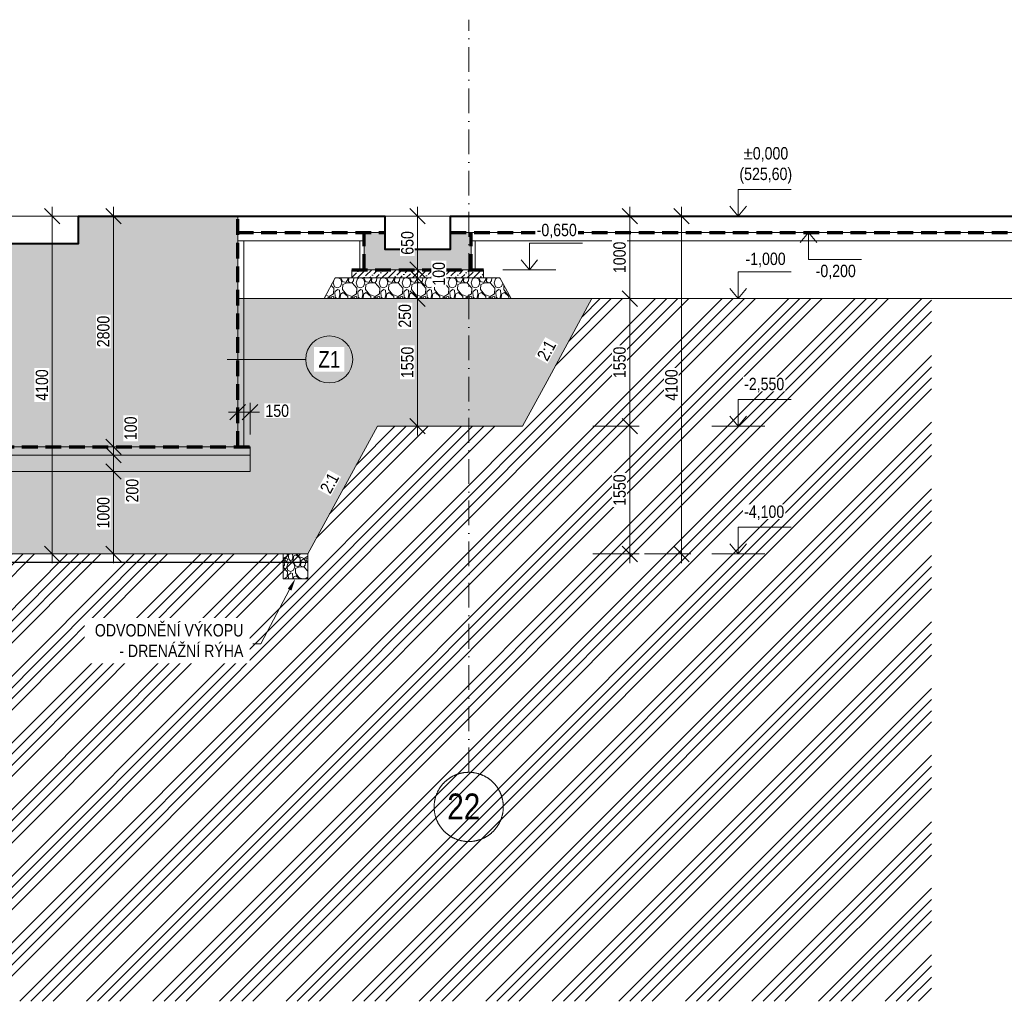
# Model space of a CAD drawing. Header units: millimetres. Extents: x -2694 to 670324, y -147023 to 76385.
# Tile 42 of 51: x 552148 to 564105, y -147023 to -135108. Entities that reach past the tile are written whole.
import ezdxf
from ezdxf import colors
from ezdxf.entities.mleader import LeaderData, LeaderLine
from ezdxf.math import Vec2, Vec3

# ---------------------------------------------------------------- set-up
doc = ezdxf.new("R2010")
doc.units = ezdxf.units.MM
doc.header["$LTSCALE"] = 10
for name, pattern in [('Cerchovana 2x', [0.5, 0.3, -0.1, 0, -0.1]), ('DASHDOT', [25.4, 12.7, -6.35, 0, -6.35]), ('ČÁRKOVANÁ', [19.05, 12.7, -6.35])]:
    doc.linetypes.add(name, pattern=pattern)
doc.layers.get('0').update_dxf_attribs({"lineweight": 20})
doc.layers.get('Defpoints').update_dxf_attribs({"lineweight": 20})
for name, color, linetype, lineweight in [('_A_OSY_HPFM', 253, 'DASHDOT', 13), ('A_CARK', 72, 'ČÁRKOVANÁ', 20), ('A_KOTY', 7, 'Continuous', 13), ('A_LEGENDY', 21, 'Continuous', 13), ('A_TENKA', 4, 'Continuous', 20), ('A_TENKA_ZEMNI_PRACE', 31, 'Continuous', 20), ('A_TUCNA', 1, 'Continuous', 40)]:
    doc.layers.add(name, color=color, linetype=linetype, lineweight=lineweight)
doc.layers.add('A_SRAF', color=8, linetype='Continuous', lineweight=13, transparency=0.3)
doc.layers.add('A_SRAFY_ZB', color=7, linetype='Continuous', lineweight=13, true_color=0xc8c8c8, transparency=0.3)
doc.styles.add('KÓTY', font='ARIALN.TTF')
doc.linetypes.add('CIKCAK', pattern='A,0.00254,-5.08,[131,ltypeshp.shx,S=5.08,R=0,X=-5.08,Y=0],-10.16,[131,ltypeshp.shx,S=5.08,R=180,X=5.08,Y=0],-5.08', length=20.32254)
doc.dimstyles.new('INPROS - 75', dxfattribs={"dimscale": 75, "dimtxt": 2, "dimasz": 2.5, "dimexe": 1.5, "dimexo": 2, "dimtad": 1, "dimdec": 0, "dimrnd": 5, "dimtxsty": 'KÓTY', "dimblk": 'OBLIQUE', "dimcen": 2.5, "dimdle": 1.5, "dimadec": 0, "dimazin": 0, "dimtfac": 1, "dimtdec": 0, "dimtmove": 2, "dimatfit": 3, "dimldrblk": 'OBLIQUE', "dimfxl": 6, "dimfxlon": 1, "dimtfill": 1, "dimlwd": -1, "dimlwe": -1, "dimarcsym": 0})

# ---------------------------------------------------------------- blocks, each defined once
blk = doc.blocks.new('_Oblique')
at = {"color": 0, "linetype": 'ByBlock', "lineweight": -2}
blk.add_line((-0.5, -0.5), (0.5, 0.5), dxfattribs=at)
blk = doc.blocks.new('*D339')
at = {"layer": 'A_KOTY', "color": 0, "transparency": 16777216}
for p, q in [((553288, -140181), (553288, -140506)), ((553738, -140293), (553175, -140293)), ((553288, -140393), (553400, -140393))]:
    blk.add_line(p, q, dxfattribs=at)
at = {"layer": 'Defpoints', "color": 0, "transparency": 16777216}
for p in [(600008, -140293), (553288, -140393), (553288, -140393)]:
    blk.add_point(p, dxfattribs=at)
at = {"layer": 'A_KOTY', "color": 0, "transparency": 16777216, "xscale": 187.5, "yscale": 187.5, "zscale": 187.5, "rotation": 270}
blk.add_blockref('_Oblique', (553288, -140393), dxfattribs=at)
at = {"layer": 'A_KOTY', "color": 0, "transparency": 16777216, "insert": (553496, -140068), "char_height": 150, "attachment_point": 5, "rotation": 90, "style": 'KÓTY', "bg_fill": 3, "box_fill_scale": 1.1, "bg_fill_color": 256, "bg_fill_true_color": 13158600, "bg_fill_transparency": 0}
blk.add_mtext('100', dxfattribs=at)
at = {"layer": 'A_KOTY', "color": 0, "transparency": 16777216, "xscale": 187.5, "yscale": 187.5, "zscale": 187.5, "rotation": 90}
blk.add_blockref('_Oblique', (553288, -140293), dxfattribs=at)
blk = doc.blocks.new('*D340')
at = {"layer": 'A_KOTY', "color": 0, "transparency": 16777216}
for p, q in [((553288, -140281), (553288, -140706)), ((553288, -140393), (553400, -140393)), ((553738, -140593), (553175, -140593))]:
    blk.add_line(p, q, dxfattribs=at)
at = {"layer": 'Defpoints', "color": 0, "transparency": 16777216}
for p in [(553288, -140393), (553288, -140593), (601125, -140593)]:
    blk.add_point(p, dxfattribs=at)
at = {"layer": 'A_KOTY', "color": 0, "transparency": 16777216, "xscale": 187.5, "yscale": 187.5, "zscale": 187.5, "rotation": 90}
blk.add_blockref('_Oblique', (553288, -140393), dxfattribs=at)
at = {"layer": 'A_KOTY', "color": 0, "transparency": 16777216, "insert": (553515, -140825), "char_height": 150, "attachment_point": 5, "rotation": 90, "style": 'KÓTY', "bg_fill": 3, "box_fill_scale": 1.1, "bg_fill_color": 256, "bg_fill_true_color": 13158600, "bg_fill_transparency": 0}
blk.add_mtext('200', dxfattribs=at)
at = {"layer": 'A_KOTY', "color": 0, "transparency": 16777216, "xscale": 187.5, "yscale": 187.5, "zscale": 187.5, "rotation": 270}
blk.add_blockref('_Oblique', (553288, -140593), dxfattribs=at)
blk = doc.blocks.new('*D346')
at = {"layer": 'A_KOTY', "color": 0, "transparency": 16777216}
for p, q in [((553288, -140406), (553288, -137381)), ((553738, -137493), (553175, -137493)), ((553738, -140293), (553175, -140293))]:
    blk.add_line(p, q, dxfattribs=at)
at = {"layer": 'Defpoints', "color": 0, "transparency": 16777216}
for p in [(553288, -137493), (554795, -137493), (600008, -140293)]:
    blk.add_point(p, dxfattribs=at)
at = {"layer": 'A_KOTY', "color": 0, "transparency": 16777216, "xscale": 187.5, "yscale": 187.5, "zscale": 187.5}
for p, rotation in [((553288, -137493), 90), ((553288, -140293), 270)]:
    blk.add_blockref('_Oblique', p, dxfattribs=dict(at, rotation=rotation))
at = {"layer": 'A_KOTY', "color": 0, "transparency": 16777216, "insert": (553164, -138893), "char_height": 150, "attachment_point": 5, "rotation": 90, "style": 'KÓTY', "bg_fill": 3, "box_fill_scale": 1.1, "bg_fill_color": 256, "bg_fill_true_color": 13158600, "bg_fill_transparency": 0}
blk.add_mtext('2800', dxfattribs=at)
blk = doc.blocks.new('*D347')
at = {"layer": 'A_KOTY', "color": 0, "transparency": 16777216}
for p, q in [((553288, -140481), (553288, -141706)), ((553738, -140593), (553175, -140593)), ((553738, -141593), (553175, -141593))]:
    blk.add_line(p, q, dxfattribs=at)
at = {"layer": 'Defpoints', "color": 0, "transparency": 16777216}
for p in [(601125, -140593), (553288, -141593), (555646, -141593)]:
    blk.add_point(p, dxfattribs=at)
at = {"layer": 'A_KOTY', "color": 0, "transparency": 16777216, "xscale": 187.5, "yscale": 187.5, "zscale": 187.5}
for p, rotation in [((553288, -140593), 90), ((553288, -141593), 270)]:
    blk.add_blockref('_Oblique', p, dxfattribs=dict(at, rotation=rotation))
at = {"layer": 'A_KOTY', "color": 0, "transparency": 16777216, "insert": (553164, -141093), "char_height": 150, "attachment_point": 5, "rotation": 90, "style": 'KÓTY', "bg_fill": 3, "box_fill_scale": 1.1, "bg_fill_color": 256, "bg_fill_true_color": 13158600, "bg_fill_transparency": 0}
blk.add_mtext('1000', dxfattribs=at)
blk = doc.blocks.new('*D348')
at = {"layer": 'A_KOTY', "color": 0, "transparency": 16777216}
for p, q in [((552541, -141706), (552541, -137381)), ((552991, -137493), (552429, -137493)), ((552991, -141593), (552429, -141593))]:
    blk.add_line(p, q, dxfattribs=at)
at = {"layer": 'Defpoints', "color": 0, "lineweight": 100, "transparency": 16777216}
for p in [(552541, -137493), (555646, -137493), (555646, -141593)]:
    blk.add_point(p, dxfattribs=at)
at = {"layer": 'A_KOTY', "color": 0, "transparency": 16777216, "xscale": 187.5, "yscale": 187.5, "zscale": 187.5}
for p, rotation in [((552541, -137493), 90), ((552541, -141593), 270)]:
    blk.add_blockref('_Oblique', p, dxfattribs=dict(at, rotation=rotation))
at = {"layer": 'A_KOTY', "color": 0, "transparency": 16777216, "insert": (552418, -139543), "char_height": 150, "attachment_point": 5, "rotation": 90, "style": 'KÓTY', "bg_fill": 3, "box_fill_scale": 1.1, "bg_fill_color": 256, "bg_fill_true_color": 13158600, "bg_fill_transparency": 0}
blk.add_mtext('4100', dxfattribs=at)
blk = doc.blocks.new('*D367')
at = {"layer": 'A_KOTY', "color": 0, "transparency": 16777216}
for p, q in [((559556, -137381), (559556, -138606)), ((559106, -137493), (559669, -137493)), ((559106, -138494), (559669, -138494))]:
    blk.add_line(p, q, dxfattribs=at)
at = {"layer": 'Defpoints', "color": 0, "transparency": 16777216}
for p in [(557380, -137493), (558117, -138494), (559556, -138494)]:
    blk.add_point(p, dxfattribs=at)
at = {"layer": 'A_KOTY', "color": 0, "transparency": 16777216, "xscale": 187.5, "yscale": 187.5, "zscale": 187.5}
for p, rotation in [((559556, -137493), 90), ((559556, -138494), 270)]:
    blk.add_blockref('_Oblique', p, dxfattribs=dict(at, rotation=rotation))
at = {"layer": 'A_KOTY', "color": 0, "transparency": 16777216, "insert": (559433, -137993), "char_height": 150, "attachment_point": 5, "rotation": 90, "style": 'KÓTY', "bg_fill": 3, "box_fill_scale": 1.1, "bg_fill_color": 256, "bg_fill_true_color": 13158600, "bg_fill_transparency": 0}
blk.add_mtext('1000', dxfattribs=at)
blk = doc.blocks.new('*D368')
at = {"layer": 'A_KOTY', "color": 0, "transparency": 16777216}
for p, q in [((559556, -138381), (559556, -140156)), ((559106, -138494), (559669, -138494)), ((559106, -140043), (559669, -140043))]:
    blk.add_line(p, q, dxfattribs=at)
at = {"layer": 'Defpoints', "color": 0, "transparency": 16777216}
for p in [(558117, -138494), (558252, -140043), (559556, -140043)]:
    blk.add_point(p, dxfattribs=at)
at = {"layer": 'A_KOTY', "color": 0, "transparency": 16777216, "xscale": 187.5, "yscale": 187.5, "zscale": 187.5}
for p, rotation in [((559556, -138494), 90), ((559556, -140043), 270)]:
    blk.add_blockref('_Oblique', p, dxfattribs=dict(at, rotation=rotation))
at = {"layer": 'A_KOTY', "color": 0, "transparency": 16777216, "insert": (559433, -139268), "char_height": 150, "attachment_point": 5, "rotation": 90, "style": 'KÓTY', "bg_fill": 3, "box_fill_scale": 1.1, "bg_fill_color": 256, "bg_fill_true_color": 13158600, "bg_fill_transparency": 0}
blk.add_mtext('1550', dxfattribs=at)
blk = doc.blocks.new('*D369')
at = {"layer": 'A_KOTY', "color": 0, "transparency": 16777216}
for p, q in [((559556, -139931), (559556, -141706)), ((559106, -140043), (559669, -140043)), ((559106, -141593), (559669, -141593))]:
    blk.add_line(p, q, dxfattribs=at)
at = {"layer": 'Defpoints', "color": 0, "transparency": 16777216}
for p in [(558252, -140043), (555646, -141593), (559556, -141593)]:
    blk.add_point(p, dxfattribs=at)
at = {"layer": 'A_KOTY', "color": 0, "transparency": 16777216, "xscale": 187.5, "yscale": 187.5, "zscale": 187.5}
for p, rotation in [((559556, -140043), 90), ((559556, -141593), 270)]:
    blk.add_blockref('_Oblique', p, dxfattribs=dict(at, rotation=rotation))
at = {"layer": 'A_KOTY', "color": 0, "transparency": 16777216, "insert": (559433, -140818), "char_height": 150, "attachment_point": 5, "rotation": 90, "style": 'KÓTY', "bg_fill": 3, "box_fill_scale": 1.1, "bg_fill_color": 256, "bg_fill_true_color": 13158600, "bg_fill_transparency": 0}
blk.add_mtext('1550', dxfattribs=at)
blk = doc.blocks.new('*D370')
at = {"layer": 'A_KOTY', "color": 0, "transparency": 16777216}
for p, q in [((560186, -141706), (560186, -137381)), ((559736, -137493), (560299, -137493)), ((559736, -141593), (560299, -141593))]:
    blk.add_line(p, q, dxfattribs=at)
at = {"layer": 'Defpoints', "color": 0, "transparency": 16777216}
for p in [(557601, -137493), (560186, -137493), (555646, -141593)]:
    blk.add_point(p, dxfattribs=at)
at = {"layer": 'A_KOTY', "color": 0, "transparency": 16777216, "xscale": 187.5, "yscale": 187.5, "zscale": 187.5}
for p, rotation in [((560186, -137493), 90), ((560186, -141593), 270)]:
    blk.add_blockref('_Oblique', p, dxfattribs=dict(at, rotation=rotation))
at = {"layer": 'A_KOTY', "color": 0, "transparency": 16777216, "insert": (560063, -139543), "char_height": 150, "attachment_point": 5, "rotation": 90, "style": 'KÓTY', "bg_fill": 3, "box_fill_scale": 1.1, "bg_fill_color": 256, "bg_fill_true_color": 13158600, "bg_fill_transparency": 0}
blk.add_mtext('4100', dxfattribs=at)
blk = doc.blocks.new('*D371')
at = {"layer": 'A_KOTY', "color": 0, "transparency": 16777216}
for p, q in [((556979, -138256), (556979, -137381)), ((556979, -137493), (556867, -137493)), ((556979, -138143), (556867, -138143))]:
    blk.add_line(p, q, dxfattribs=at)
at = {"layer": 'Defpoints', "color": 0, "transparency": 16777216}
for p in [(556979, -137493), (556980, -137493), (556980, -138143)]:
    blk.add_point(p, dxfattribs=at)
at = {"layer": 'A_KOTY', "color": 0, "transparency": 16777216, "xscale": 187.5, "yscale": 187.5, "zscale": 187.5}
for p, rotation in [((556979, -137493), 90), ((556979, -138143), 270)]:
    blk.add_blockref('_Oblique', p, dxfattribs=dict(at, rotation=rotation))
at = {"layer": 'A_KOTY', "color": 0, "transparency": 16777216, "insert": (556856, -137818), "char_height": 150, "attachment_point": 5, "rotation": 90, "style": 'KÓTY', "bg_fill": 3, "box_fill_scale": 1.1, "bg_fill_color": 256, "bg_fill_true_color": 13158600, "bg_fill_transparency": 0}
blk.add_mtext('650', dxfattribs=at)
blk = doc.blocks.new('*D372')
at = {"layer": 'A_KOTY', "color": 0, "transparency": 16777216}
for p, q in [((556979, -138031), (556979, -138356)), ((556979, -138143), (556867, -138143)), ((556979, -138243), (557092, -138243))]:
    blk.add_line(p, q, dxfattribs=at)
at = {"layer": 'Defpoints', "color": 0, "transparency": 16777216}
for p in [(556980, -138143), (556979, -138243), (556979, -138243)]:
    blk.add_point(p, dxfattribs=at)
at = {"layer": 'A_KOTY', "color": 0, "transparency": 16777216, "xscale": 187.5, "yscale": 187.5, "zscale": 187.5}
for p, rotation in [((556979, -138143), 90), ((556979, -138243), 270)]:
    blk.add_blockref('_Oblique', p, dxfattribs=dict(at, rotation=rotation))
at = {"layer": 'A_KOTY', "color": 0, "transparency": 16777216, "insert": (557238, -138193), "char_height": 150, "attachment_point": 5, "rotation": 90, "style": 'KÓTY', "bg_fill": 3, "box_fill_scale": 1.1, "bg_fill_color": 256, "bg_fill_true_color": 13158600, "bg_fill_transparency": 0}
blk.add_mtext('100', dxfattribs=at)
blk = doc.blocks.new('*D373')
at = {"layer": 'A_KOTY', "color": 0, "transparency": 16777216}
for p, q in [((556979, -138131), (556979, -138606)), ((556979, -138243), (557092, -138243)), ((557429, -138494), (556867, -138494))]:
    blk.add_line(p, q, dxfattribs=at)
at = {"layer": 'Defpoints', "color": 0, "transparency": 16777216}
for p in [(556979, -138243), (556979, -138494), (557601, -138494)]:
    blk.add_point(p, dxfattribs=at)
at = {"layer": 'A_KOTY', "color": 0, "transparency": 16777216, "xscale": 187.5, "yscale": 187.5, "zscale": 187.5, "rotation": 90}
blk.add_blockref('_Oblique', (556979, -138243), dxfattribs=at)
at = {"layer": 'A_KOTY', "color": 0, "transparency": 16777216, "insert": (556825, -138703), "char_height": 150, "attachment_point": 5, "rotation": 90, "style": 'KÓTY', "bg_fill": 3, "box_fill_scale": 1.1, "bg_fill_color": 256, "bg_fill_true_color": 13158600, "bg_fill_transparency": 0}
blk.add_mtext('250', dxfattribs=at)
at = {"layer": 'A_KOTY', "color": 0, "transparency": 16777216, "xscale": 187.5, "yscale": 187.5, "zscale": 187.5, "rotation": 270}
blk.add_blockref('_Oblique', (556979, -138494), dxfattribs=at)
blk = doc.blocks.new('*D374')
at = {"layer": 'A_KOTY', "color": 0, "transparency": 16777216}
for p, q in [((556979, -138381), (556979, -140156)), ((557429, -138494), (556867, -138494)), ((557429, -140043), (556867, -140043))]:
    blk.add_line(p, q, dxfattribs=at)
at = {"layer": 'Defpoints', "color": 0, "transparency": 16777216}
for p in [(557601, -138494), (556979, -140043), (558252, -140043)]:
    blk.add_point(p, dxfattribs=at)
at = {"layer": 'A_KOTY', "color": 0, "transparency": 16777216, "xscale": 187.5, "yscale": 187.5, "zscale": 187.5}
for p, rotation in [((556979, -138494), 90), ((556979, -140043), 270)]:
    blk.add_blockref('_Oblique', p, dxfattribs=dict(at, rotation=rotation))
at = {"layer": 'A_KOTY', "color": 0, "transparency": 16777216, "insert": (556856, -139268), "char_height": 150, "attachment_point": 5, "rotation": 90, "style": 'KÓTY', "bg_fill": 3, "box_fill_scale": 1.1, "bg_fill_color": 256, "bg_fill_true_color": 13158600, "bg_fill_transparency": 0}
blk.add_mtext('1550', dxfattribs=at)
blk = doc.blocks.new('*D442')
at = {"layer": 'A_KOTY', "color": 0, "transparency": 16777216}
for p, q in [((554795, -140143), (554795, -139758)), ((554945, -140143), (554945, -139758)), ((554682, -139871), (555058, -139871))]:
    blk.add_line(p, q, dxfattribs=at)
at = {"layer": 'Defpoints', "color": 0, "transparency": 16777216}
for p in [(554945, -139871), (554795, -140293), (554945, -140293)]:
    blk.add_point(p, dxfattribs=at)
at = {"layer": 'A_KOTY', "color": 0, "transparency": 16777216, "xscale": 187.5, "yscale": 187.5, "zscale": 187.5, "rotation": 180}
blk.add_blockref('_Oblique', (554795, -139871), dxfattribs=at)
at = {"layer": 'A_KOTY', "color": 0, "transparency": 16777216, "xscale": 187.5, "yscale": 187.5, "zscale": 187.5}
blk.add_blockref('_Oblique', (554945, -139871), dxfattribs=at)
at = {"layer": 'A_KOTY', "color": 0, "transparency": 16777216, "insert": (555275, -139855), "char_height": 150, "attachment_point": 5, "style": 'KÓTY', "bg_fill": 3, "box_fill_scale": 1.1, "bg_fill_color": 256, "bg_fill_true_color": 13158600, "bg_fill_transparency": 0}
blk.add_mtext('150', dxfattribs=at)

msp = doc.modelspace()

# ---------------------------------------------------------------- hatches: boundary and pattern name
at = {"layer": 'A_SRAF'}
h = msp.add_hatch(dxfattribs=at)
h.set_pattern_fill('ANSI36', color=256, scale=16.5, angle=-1.27e-14)
h.paths.add_polyline_path([(557780, -138143.2), (557630, -138143.2), (556330, -138143.2), (556180, -138143.2), (556180, -138243.2), (557630, -138243.2), (557780, -138243.2)])
h = msp.add_hatch(dxfattribs=at)
h.set_pattern_fill('GRAVEL', color=256, scale=11, angle=-90)
h.paths.add_polyline_path([(557980, -138243.2), (557780, -138243.2), (557630, -138243.2), (556180, -138243.2), (555980, -138243.2), (555843.4, -138493.7), (558116.6, -138493.7)])
h = msp.add_hatch(dxfattribs=at)
h.set_pattern_fill('ANSI34', color=256, scale=30)
h.set_pattern_definition([(45, (0, 20145.7), (-404.1115, 404.1115), []), (45, (134.7, 20145.7), (-404.1115, 404.1115), []), (45, (269.4, 20145.7), (-404.1115, 404.1115), []), (45, (404.1, 20145.7), (-404.1115, 404.1115), [])])
h.paths.add_polyline_path([(563220, -138493.7), (559097.4, -138493.7), (558252.2, -140043.2), (556491, -140043.2), (555645.6, -141593.2), (524614.4, -141593.2), (523769, -140043.2), (522007.8, -140043.2), (521176.4, -138493.7), (517581.2, -138493.2), (517580, -147022.8), (563220, -147022.8)])
h = msp.add_hatch(dxfattribs=at)
h.set_pattern_fill('AR-CONC', color=256, scale=2)
h.paths.add_polyline_path([(556491, -140043.2), (558252.2, -140043.2), (558551.7, -139494.2), (559097.4, -138493.7), (554795, -138493.7), (554795, -140293.2), (554945, -140293.2), (554945, -140393.2), (554945, -140593.2), (525315, -140593.2), (525315, -140393.2), (525315, -140293.2), (525465, -140293.2), (525465, -138493.7), (521162.6, -138493.7), (521708.3, -139494.2), (522007.8, -140043.2), (523769, -140043.2), (524614.4, -141593.2), (555645.6, -141593.2)])
h = msp.add_hatch(dxfattribs=at)
h.set_pattern_fill('ANSI36', color=256, scale=16.5, angle=-1.27e-14)
h.paths.add_polyline_path([(554945, -140293.2), (554795, -140293.2), (540130, -140293.2), (525465, -140293.2), (525315, -140293.2), (525315, -140393.2), (554795, -140393.2), (554945, -140393.2)])
h = msp.add_hatch(dxfattribs=at)
h.set_pattern_fill('GRAVEL', color=256, scale=11, angle=-90)
h.paths.add_polyline_path([(554945, -140393.2), (554795, -140393.2), (525315, -140393.2), (525315, -140593.2), (554945, -140593.2)])
h = msp.add_hatch(dxfattribs=at)
h.set_pattern_fill('GRAVEL', color=256, scale=10, angle=-90)
h.set_pattern_definition([(138.0127875, (507178.677, 212648.986), (-2285.9999999, 2032.0000002), [34.17214, -3383.04836]), (94.969741, (507153.277, 212671.846), (254.00001447, -3047.9999988), [58.64047, -5805.40489]), (42.510447, (507148.197, 212730.266), (-2793.999999, -2540.0000011), [41.34815, -4093.47228]), (177.273689, (507084.697, 212829.326), (5079.99999997, -254.00000053), [53.40045, -5286.64374]), (202.833654, (507031.357, 212831.866), (3047.99999996, 1270.0000001), [52.36337, -5183.98077]), (267.273689, (506983.097, 212811.546), (254.00000053, 5079.99999997), [53.40045, -5286.64374]), (307.6942405, (506980.557, 212758.206), (-2540.0000002, 3301.99999985), [70.61937, -6991.31153]), (342.2553284, (507023.737, 212702.326), (5587.99999985, -1778.00000048), [66.67195, -6600.52566]), (31.4295656, (507087.237, 212682.006), (3301.99999982, 2032.0000003), [53.5813, -5304.55457]), (85.236358, (507132.957, 212709.946), (-254.0000004, -2794), [61.17133, -2997.3937]), (132.3974378, (507138.037, 212770.906), (-2794.0000001, 3047.9999999), [79.1078, -7831.67725]), (48.814075, (507082.157, 212577.866), (1524.0000001, 1777.9999999), [27.00045, -2673.05658]), (81.4692344, (507099.937, 212598.186), (-507.99999942, -3302.0000001), [51.3682, -5085.4639]), (135, (507107.56, 212648.99), (-254, 8e-14), [35.92093, -323.28931]), (113.19859, (507138.037, 212666.766), (508, -1270), [19.34413, -1915.06224]), (201.80141, (507130.417, 212684.546), (762, 254), [27.35656, -1340.4753]), (300.963757, (507105.017, 212674.386), (508, -762), [44.43197, -1436.62982]), (71.56505, (507127.88, 212636.286), (-254, -508), [32.12871, -771.08981]), (286.3895403, (507130.417, 212831.866), (762, -2540), [45.0088, -4455.88267]), (340.346176, (507143.117, 212788.686), (-2794, 1016.0000001), [37.7599, -3738.22157]), (203.19859, (507178.677, 212636.286), (1270, 508), [38.68801, -1895.71836]), (253.6104597, (507143.117, 212621.046), (761.9999998, 2540.00000005), [45.0088, -4455.88267]), (249.443955, (506972.937, 212831.866), (508, 1270), [43.40352, -2126.77343]), (204.7751406, (506957.697, 212791.226), (2793.9999993, 1270.0000015), [36.36721, -3600.35934]), (336.80141, (506924.677, 212633.746), (1270, -508), [38.68801, -1895.71836]), (287.3540246, (506960.237, 212618.506), (-1016.0000002, 3301.99999993), [42.57827, -4215.2376]), (339.443955, (506924.677, 212758.206), (-1270, 508), [21.70176, -2148.4752]), (11.309932, (506924.677, 212648.986), (1016, 254), [12.95146, -1282.1995]), (75.963757, (506937.377, 212651.526), (-254, -762), [52.36337, -994.90546]), (96.009006, (506950.077, 212702.326), (254.00000013, -2540), [48.5267, -4804.13649]), (213.690068, (507082.16, 212674.386), (508, 254), [36.63239, -879.17764]), (263.1572266, (507051.677, 212654.066), (-507.99999977, -4318.00000003), [63.95568, -6331.6009]), (330.945396, (507044.057, 212590.566), (-1778, 1016), [26.15082, -2588.93923]), (360, (507066.92, 212577.87), (254, 254), [15.24, -238.76]), (30.256437, (506957.697, 212707.406), (-1778.0000001, -1015.9999999), [35.2867, -3493.39408]), (318.0127875, (506988.177, 212725.186), (2285.9999999, -2032.0000002), [68.34429, -3348.87622]), (270, (507038.98, 212679.47), (254, -254), [66.04, -187.96]), (235.3048465, (507038.977, 212613.426), (-1777.9999986, -2540.00000096), [40.16096, -3975.93167]), (164.054604, (507016.117, 212580.406), (-1016, 254), [36.9829, -1812.165]), (117.6459754, (506980.557, 212590.566), (-2539.99999966, 4826.00000018), [60.21451, -5961.24644]), (85.4260787, (506952.617, 212643.906), (254, 3302), [63.70295, -6306.58465])])
h.paths.add_polyline_path([(555345.6, -141893.2), (555345.6, -141593.2), (555645.6, -141593.2), (555645.6, -141893.2)])
at = {"layer": 'A_SRAFY_ZB', "linetype": 'Continuous', "lineweight": -3}
for points in [[(541280, -137493.2), (540530, -137493.2), (540530, -138488.3), (540130, -138488.3), (540130, -140293.2), (554795, -140293.2), (554795, -137493.2), (552860, -137493.2), (552860, -137823.2), (551380, -137823.2), (551380, -139518.2), (546880, -139518.2), (546880, -138273.2), (541830, -138273.2), (541830, -138593.2), (541280, -138593.2)], [(556580, -137693.2), (556330, -137693.2), (556330, -138093.2), (556580, -138093.2)], [(557630, -137693.2), (557380, -137693.2), (557380, -137893.2), (557630, -137893.2)], [(556330, -138093.2), (556330, -138143.2), (557630, -138143.2), (557630, -137893.2), (556580, -137893.2), (556580, -138093.2)]]:
    msp.add_hatch(color=256, dxfattribs=at).paths.add_polyline_path(points, flags=0)

# ---------------------------------------------------------------- linework, layer by layer
at = {"layer": '_A_OSY_HPFM', "linetype": 'Cerchovana 2x', "ltscale": 100, "transparency": 33554687}
msp.add_line((557600.6, -144243.5), (557600.6, -135108.3), dxfattribs=at)
at = {"layer": '_A_OSY_HPFM', "linetype": 'Cerchovana 2x', "ltscale": 1000, "transparency": 33554687}
msp.add_circle((557600.6, -144663.5), 420, dxfattribs=at)
at = {"layer": 'A_CARK', "color": 1, "lineweight": 70, "ltscale": 1.5}
for points in [[(554795, -140293.2), (554795, -137493.2)], [(554795, -137693.2), (556580, -137693.2)], [(556330, -138143.2), (556330, -137693.2)], [(557380, -137693.2), (569060, -137693.2)], [(557630, -138143.2), (557630, -137693.2)], [(556180, -138143.2), (557780, -138143.2)], [(525315, -140293.2), (554945, -140293.2)]]:
    msp.add_lwpolyline(points, dxfattribs=at)
at = {"layer": 'A_CARK', "linetype": 'CIKCAK', "lineweight": 15, "ltscale": 0.4}
for points in [[(554870, -140293.2), (554870, -137793.2)], [(556280, -138143.2), (556280, -137793.2)], [(557680, -138143.2), (557680, -137793.2)]]:
    msp.add_lwpolyline(points, dxfattribs=at)
at = {"layer": 'A_CARK', "color": 6, "linetype": 'CIKCAK', "lineweight": 30, "ltscale": 0.7}
msp.add_lwpolyline([(524614.4, -141692.7), (555645.6, -141693.2)], dxfattribs=at)
at = {"layer": 'A_KOTY'}
for p, q in [((560873.2, -137168.9), (560873.2, -137493.2)), ((560873.2, -137493.2), (560772.5, -137371.9)), ((560873.2, -137493.2), (560772.5, -137371.9)), ((560873.2, -137493.2), (560973.9, -137371.9)), ((561725.6, -137693.2), (561624.9, -137814.4)), ((561725.6, -137693.2), (561624.9, -137814.4)), ((561725.6, -138017.5), (561725.6, -137693.2)), ((561725.6, -137693.2), (561826.3, -137814.4)), ((558336.8, -137818.9), (558336.8, -138143.2)), ((558336.8, -138143.2), (558236.1, -138021.9)), ((558336.8, -138143.2), (558236.1, -138021.9)), ((558336.8, -138143.2), (558437.5, -138021.9)), ((560873.2, -138168.9), (560873.2, -138493.2)), ((560873.2, -138493.2), (560772.5, -138371.9)), ((560873.2, -138493.2), (560772.5, -138371.9)), ((560873.2, -138493.2), (560973.9, -138371.9)), ((560873.2, -139718.9), (560873.2, -140043.2)), ((560873.2, -140043.2), (560772.5, -139921.9)), ((560873.2, -140043.2), (560772.5, -139921.9)), ((560873.2, -140043.2), (560973.9, -139921.9)), ((560873.2, -141268.9), (560873.2, -141593.2)), ((560873.2, -141593.2), (560772.5, -141471.9)), ((560873.2, -141593.2), (560772.5, -141471.9)), ((560873.2, -141593.2), (560973.9, -141471.9))]:
    msp.add_line(p, q, dxfattribs=at)
for points in [[(561517.4, -137168.9), (560873.2, -137168.9)], [(558981, -137818.9), (558336.8, -137818.9)], [(562369.8, -138017.5), (561725.6, -138017.5)], [(558658.9, -138143.2), (558014.7, -138143.2)], [(561517.4, -138168.9), (560873.2, -138168.9)], [(555621.6, -139231.5), (554666.6, -139231.5)], [(561517.4, -139718.9), (560873.2, -139718.9)], [(561195.3, -140043.2), (560551.1, -140043.2)], [(561517.4, -141268.9), (560873.2, -141268.9)], [(561195.3, -141593.2), (560551.1, -141593.2)]]:
    msp.add_lwpolyline(points, dxfattribs=at)
msp.add_circle((555907.3, -139231.5), 285.7, dxfattribs=at)
at = {"layer": 'A_TENKA'}
for p, q in [((552860, -137493.2), (552860, -137823.2)), ((554795, -137493.2), (552860, -137493.2)), ((552863.7, -137823.2), (552863.7, -137493.2)), ((554795, -140293.2), (554795, -137493.2)), ((556330, -137693.2), (556330, -138093.2)), ((556580, -137693.2), (556330, -137693.2)), ((556580, -137893.2), (556580, -137693.2)), ((557380, -137693.2), (557380, -137893.2)), ((557630, -137693.2), (557380, -137693.2)), ((557630, -137893.2), (557630, -137693.2)), ((552860, -137823.2), (551380, -137823.2)), ((557380, -137893.2), (556580, -137893.2)), ((557630, -138143.2), (557630, -137893.2)), ((556330, -138093.2), (556330, -138143.2)), ((556330, -138143.2), (557630, -138143.2)), ((540130, -140293.2), (554795, -140293.2))]:
    msp.add_line(p, q, dxfattribs=at)
for points in [[(525465, -137493.2), (517580, -137493.2), (604650.5, -137493.2)], [(554795, -137493.2), (556580, -137493.2), (556580, -137693.2), (554795, -137693.2)], [(554795, -137693.2), (554795, -137793.2), (556330, -137793.2)], [(557630, -137693.2), (557630, -137793.2), (568810, -137793.2), (568810, -137693.2)], [(556330, -138143.2), (556180, -138143.2), (556180, -138243.2), (557630, -138243.2), (557780, -138243.2), (557780, -138143.2), (557630, -138143.2)], [(525465, -140293.2), (525315, -140293.2), (525315, -140393.2), (554795, -140393.2), (554945, -140393.2), (554945, -140293.2), (554795, -140293.2)]]:
    msp.add_lwpolyline(points, dxfattribs=at)
msp.add_lwpolyline([(557380, -137493.2), (569060, -137493.2), (569060, -137693.2), (557380, -137693.2)], close=True, dxfattribs=at)
at = {"layer": 'A_TENKA_ZEMNI_PRACE', "linetype": 'Continuous', "transparency": 33554687}
for p, q in [((559097.4, -138493.7), (558551.7, -139494.2)), ((558551.7, -139494.2), (558252.2, -140043.2)), ((556491, -140043.2), (555645.6, -141593.2)), ((556491, -140043.2), (555645.6, -141593.2))]:
    msp.add_line(p, q, dxfattribs=at)
at = {"layer": 'A_TENKA_ZEMNI_PRACE'}
for points in [[(555980, -138243.2), (555843.4, -138493.7), (558116.6, -138493.7), (557980, -138243.2)], [(555980, -138243.2), (556180, -138243.2)], [(557980, -138243.2), (557780, -138243.2)], [(554795, -138493.7), (571645, -138493.7)], [(525315, -140393.2), (525315, -140593.2), (554945, -140593.2), (554945, -140393.2)], [(555645.6, -141593.2), (555645.6, -141893.2), (555345.6, -141893.2), (555345.6, -141593.2)]]:
    msp.add_lwpolyline(points, dxfattribs=at)
at = {"layer": 'A_TENKA_ZEMNI_PRACE', "linetype": 'Continuous', "transparency": 33554687}
for points in [[(556491, -140043.2), (558252.2, -140043.2)], [(524614.4, -141593.2), (555645.6, -141593.2)]]:
    msp.add_lwpolyline(points, dxfattribs=at)
at = {"layer": 'A_TUCNA', "color": 23}
msp.add_lwpolyline([(539730, -138509.1), (540530, -138509.1), (540530, -137493.2), (541280, -137493.2), (541280, -138593.2), (541830, -138593.2), (541830, -138273.2), (546880, -138273.2), (546880, -139518.2), (551380, -139518.2), (551380, -137823.2), (552860, -137823.2), (552860, -137493.2), (556580, -137493.2), (556580, -137893.2), (557380, -137893.2), (557380, -137493.2), (569060, -137493.2)], dxfattribs=at)

# ---------------------------------------------------------------- texts
at = {"layer": '_A_OSY_HPFM', "linetype": 'Cerchovana 2x', "ltscale": 1000, "transparency": 33554687, "style": 'KÓTY'}
msp.add_text('22', height=315, dxfattribs=at).set_placement((557339.8, -144815.7))

# ---------------------------------------------------------------- next in the draw order: texts
at = {"layer": 'A_KOTY', "insert": (561208.2, -136877.1), "char_height": 150, "attachment_point": 5, "style": 'KÓTY', "bg_fill": 3, "box_fill_scale": 1.1, "bg_fill_color": 256, "bg_fill_true_color": 13158600, "bg_fill_transparency": 0}
msp.add_mtext('\\A1;%%P0,000\\P(525,60)', dxfattribs=at)

# ---------------------------------------------------------------- next in the draw order: dimensions: what is measured, and where the dimension line sits
at = {"layer": 'A_KOTY'}
dim = msp.add_linear_dim(base=(553287.6, -140393.2), p1=(600007.5, -140293.2), p2=(553287.6, -140393.2), angle=90, dimstyle='INPROS - 75', dxfattribs=at)
dim.commit()
dim.dimension.update_dxf_attribs({"geometry": '*D339', "text_midpoint": (553496.1, -140068.4), "dimtype": 160})

# ---------------------------------------------------------------- next in the draw order: leaders
at = {"layer": 'A_LEGENDY'}
ml = msp.add_multileader_mtext('Standard', dxfattribs=at)
ml.set_content('ODVODNĚNÍ VÝKOPU \\P- DRENÁŽNÍ RÝHA', color=256, style='KÓTY')
ml.set_leader_properties(color=256, linetype='Continuous', lineweight=-1)
ml.build(insert=Vec2(0, 0))
ml.multileader.update_dxf_attribs({"text_left_attachment_type": 2, "text_right_attachment_type": 2, "dogleg_length": 66.7, "arrow_head_size": 150})
ctx = ml.context
ctx.base_point, ctx.char_height, ctx.arrow_head_size, ctx.landing_gap_size, ctx.plane_origin = Vec3(552970.4, -142683.7), 150, 150, 112.5, Vec3(551285, -136895.6)
ctx.left_attachment, ctx.right_attachment, ctx.text_align_type = 2, 2, 2
notes = []
notes.append((ctx, [(0, (1, 1, 0), (555077, -142683.7), (-1, 0), 100, [(0, [(555495.6, -141893.2)], 0, [])])]))
ctx.mtext.insert, ctx.mtext.defined_height, ctx.mtext.alignment, ctx.mtext.flow_direction = Vec3(554864.5, -142444.7), 238.9, 3, 5
ctx.mtext.has_bg_fill, ctx.mtext.bg_color, ctx.mtext.bg_scale_factor, ctx.mtext.bg_transparency, ctx.mtext.use_window_bg_color = 1, -1027028792, 1.5, 0, 1
for ctx, leaders in notes:
    for number, flags, end, landing, length, lines in leaders:
        leader = LeaderData()
        leader.index, (leader.has_last_leader_line, leader.has_dogleg_vector, leader.attachment_direction) = number, flags
        leader.last_leader_point, leader.dogleg_vector, leader.dogleg_length = Vec3(end), Vec3(landing), length
        for number, points, colour, breaks in lines:
            line = LeaderLine()
            line.index, line.vertices, line.color, line.breaks = number, Vec3.list(points), colors.encode_raw_color(colour), breaks
            leader.lines.append(line)
        ctx.leaders.append(leader)

# ---------------------------------------------------------------- next in the draw order: dimensions: what is measured, and where the dimension line sits
at = {"layer": 'A_KOTY'}
dim = msp.add_linear_dim(base=(553287.6, -140593.2), p1=(553287.6, -140393.2), p2=(601125, -140593.2), angle=90, dimstyle='INPROS - 75', dxfattribs=at)
dim.commit()
dim.dimension.update_dxf_attribs({"geometry": '*D340', "text_midpoint": (553515.2, -140824.7), "dimtype": 160})

# ---------------------------------------------------------------- next in the draw order: dimensions: what is measured, and where the dimension line sits
for base, p1, p2, picture, middle in [((553287.6, -137493.2), (600007.5, -140293.2), (554795, -137493.2), '*D346', (553164.1, -138893.2)), ((553287.6, -141593.2), (601125, -140593.2), (555645.6, -141593.2), '*D347', (553164.1, -141093.2))]:
    dim = msp.add_linear_dim(base=base, p1=p1, p2=p2, angle=90, dimstyle='INPROS - 75', dxfattribs=at)
    dim.commit()
    dim.dimension.update_dxf_attribs({"geometry": picture, "text_midpoint": middle})

# ---------------------------------------------------------------- next in the draw order: texts
at = {"layer": 'A_KOTY', "char_height": 150, "attachment_point": 5, "style": 'KÓTY', "bg_fill": 3, "box_fill_scale": 1.1, "bg_fill_color": 256, "bg_fill_true_color": 13158600, "bg_fill_transparency": 0}
for s, insert in [('\\A1;-1,000', (561205.8, -138024.6)), ('\\A1;-0,200', (562057.6, -138171.2)), ('\\A1;-2,550', (561188.6, -139543.8)), ('\\A1;-4,100', (561188.6, -141093.8))]:
    msp.add_mtext(s, dxfattribs=dict(at, insert=insert))

# ---------------------------------------------------------------- next in the draw order: dimensions: what is measured, and where the dimension line sits
at = {"layer": 'A_KOTY'}
for base, p1, p2, picture, middle in [((552541, -137493.2), (555645.6, -141593.2), (555645.6, -137493.2), '*D348', (552417.6, -139543.2)), ((559556.2064, -138493.6636), (557380, -137493.169), (558116.6334, -138493.6636), '*D367', (559432.7455, -137993.4163))]:
    dim = msp.add_linear_dim(base=base, p1=p1, p2=p2, angle=90, dimstyle='INPROS - 75', dxfattribs=at)
    dim.commit()
    dim.dimension.update_dxf_attribs({"geometry": picture, "text_midpoint": middle})

# ---------------------------------------------------------------- next in the draw order: dimensions: what is measured, and where the dimension line sits
dim = msp.add_linear_dim(base=(559556.2064, -140043.169), p1=(558116.6334, -138493.6636), p2=(558252.2432, -140043.169), angle=90, dimstyle='INPROS - 75', dxfattribs=at)
dim.commit()
dim.dimension.update_dxf_attribs({"geometry": '*D368', "text_midpoint": (559432.7455, -139268.4163)})
dim = msp.add_linear_dim(base=(554945, -139870.7), p1=(554795, -140293.2), p2=(554945, -140293.2), dimstyle='INPROS - 75', dxfattribs=at)
dim.commit()
dim.dimension.update_dxf_attribs({"geometry": '*D442', "text_midpoint": (555274.7, -139855.4), "dimtype": 160})

# ---------------------------------------------------------------- next in the draw order: dimensions: what is measured, and where the dimension line sits
dim = msp.add_linear_dim(base=(559556.2, -141593.2), p1=(558252.2, -140043.2), p2=(555645.6, -141593.2), angle=90, dimstyle='INPROS - 75', dxfattribs=at)
dim.commit()
dim.dimension.update_dxf_attribs({"geometry": '*D369', "text_midpoint": (559432.7, -140818.2)})

# ---------------------------------------------------------------- next in the draw order: dimensions: what is measured, and where the dimension line sits
dim = msp.add_linear_dim(base=(560186.1, -137493.2), p1=(555645.6, -141593.2), p2=(557600.6, -137493.2), angle=90, dimstyle='INPROS - 75', dxfattribs=at)
dim.commit()
dim.dimension.update_dxf_attribs({"geometry": '*D370', "text_midpoint": (560062.6, -139543.2)})

# ---------------------------------------------------------------- next in the draw order: texts
at = {"layer": 'A_KOTY', "insert": (558669.4, -137674.6), "char_height": 150, "attachment_point": 5, "style": 'KÓTY', "bg_fill": 3, "box_fill_scale": 1.1, "bg_fill_color": 256, "bg_fill_true_color": 13158600, "bg_fill_transparency": 0}
msp.add_mtext('\\A1;-0,650', dxfattribs=at)
at = {"layer": 'A_KOTY', "char_height": 150, "attachment_point": 5, "rotation": 61.38954, "style": 'KÓTY', "bg_fill": 3, "box_fill_scale": 1.1, "bg_fill_color": 256, "bg_fill_true_color": 13158600, "bg_fill_transparency": 0}
for insert in [(558544.9, -139122.2), (555909.7, -140732.2)]:
    msp.add_mtext('\\A1;2:1', dxfattribs=dict(at, insert=insert))
at = {"layer": 'A_KOTY', "insert": (555907.3, -139231.5), "char_height": 200, "attachment_point": 5, "style": 'KÓTY', "bg_fill": 3, "box_fill_scale": 1.25, "bg_fill_color": 256, "bg_fill_transparency": 0}
msp.add_mtext('\\A1;Z1', dxfattribs=at)

# ---------------------------------------------------------------- next in the draw order: dimensions: what is measured, and where the dimension line sits
at = {"layer": 'A_KOTY'}
dim = msp.add_linear_dim(base=(556979.1, -137493.2), p1=(556980, -138143.2), p2=(556980, -137493.2), angle=90, dimstyle='INPROS - 75', dxfattribs=at)
dim.commit()
dim.dimension.update_dxf_attribs({"geometry": '*D371', "text_midpoint": (556855.6, -137818.2)})

# ---------------------------------------------------------------- next in the draw order: dimensions: what is measured, and where the dimension line sits
dim = msp.add_linear_dim(base=(556979.1, -138243.2), p1=(556980, -138143.2), p2=(556979.1, -138243.2), angle=90, dimstyle='INPROS - 75', dxfattribs=at)
dim.commit()
dim.dimension.update_dxf_attribs({"geometry": '*D372', "text_midpoint": (557238.5, -138193.2)})

# ---------------------------------------------------------------- next in the draw order: dimensions: what is measured, and where the dimension line sits
dim = msp.add_linear_dim(base=(556979.0621, -138493.6636), p1=(556979.0621, -138243.169), p2=(557600.57, -138493.6636), angle=90, dimstyle='INPROS - 75', dxfattribs=at)
dim.commit()
dim.dimension.update_dxf_attribs({"geometry": '*D373', "text_midpoint": (556825.1049, -138703.0407), "dimtype": 160})

# ---------------------------------------------------------------- next in the draw order: dimensions: what is measured, and where the dimension line sits
dim = msp.add_linear_dim(base=(556979.0621, -140043.169), p1=(557600.57, -138493.6636), p2=(558252.2432, -140043.169), angle=90, dimstyle='INPROS - 75', dxfattribs=at)
dim.commit()
dim.dimension.update_dxf_attribs({"geometry": '*D374', "text_midpoint": (556855.6012, -139268.4163)})

doc.saveas('drawing.dxf')
